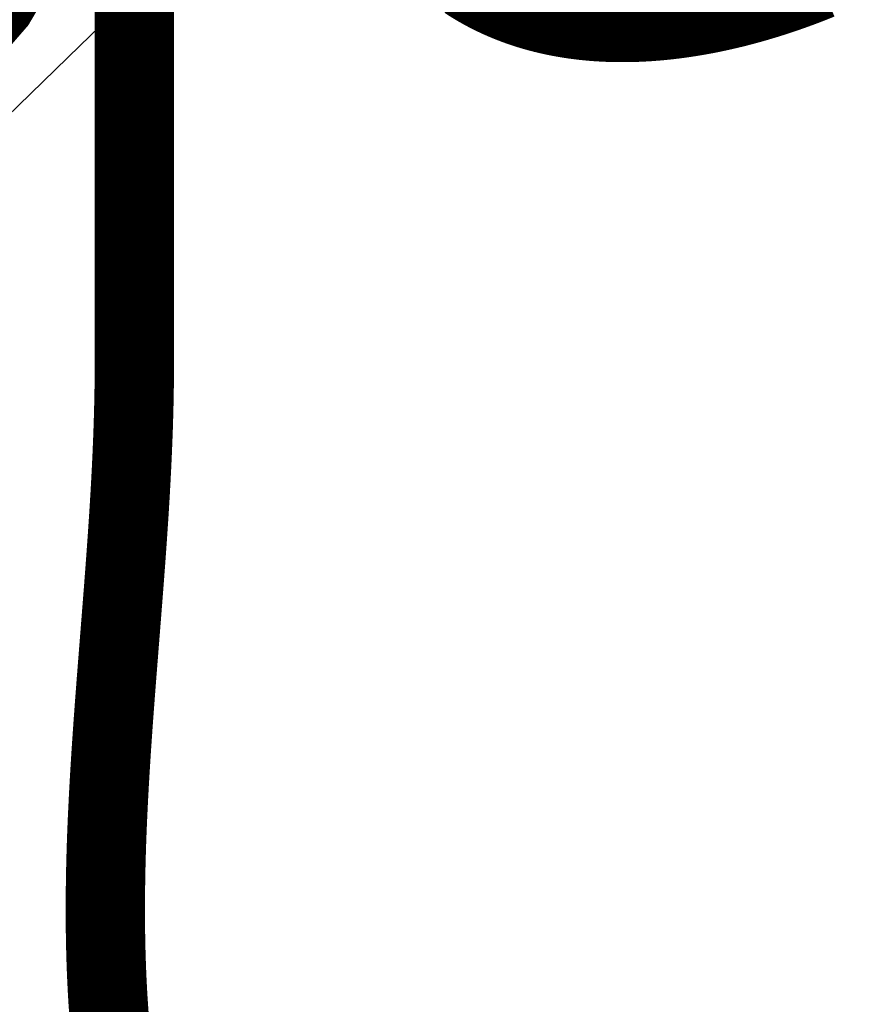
# Model space of a CAD drawing. Header units: metres. Extents: x 149734 to 159069, y 372625 to 380601.
# Tile 15 of 30: x 157364 to 157405, y 376043 to 376092. Entities that reach past the tile are written whole.
import ezdxf

# ---------------------------------------------------------------- set-up
doc = ezdxf.new("R2010")
doc.units = ezdxf.units.M
doc.header["$MEASUREMENT"] = 0
doc.layers.add('Beeklopen', color=7, linetype='Continuous', true_color=0x5291a5)
doc.layers.add('Beeklopen 1900', color=6, linetype='Continuous')

msp = doc.modelspace()

# ---------------------------------------------------------------- linework, layer by layer
at = {"layer": 'Beeklopen', "const_width": 3.9}
for points in [[(157358.356, 376087.347), (157362.868, 376092.566), (157366.382, 376098.525)], [(157368.551, 376041.285), (157368.535, 376041.448), (157368.52, 376041.611), (157368.505, 376041.774), (157368.49, 376041.938), (157368.476, 376042.101), (157368.462, 376042.264), (157368.449, 376042.427), (157368.436, 376042.59), (157368.424, 376042.754), (157368.412, 376042.917), (157368.401, 376043.081), (157368.39, 376043.244), (157368.379, 376043.407), (157368.369, 376043.571), (157368.359, 376043.734), (157368.35, 376043.898), (157368.341, 376044.062), (157368.333, 376044.225), (157368.325, 376044.389), (157368.317, 376044.553), (157368.31, 376044.717), (157368.303, 376044.88), (157368.296, 376045.044), (157368.29, 376045.208), (157368.285, 376045.372), (157368.279, 376045.536), (157368.275, 376045.7), (157368.27, 376045.864), (157368.266, 376046.028), (157368.262, 376046.192), (157368.259, 376046.356), (157368.256, 376046.52), (157368.253, 376046.684), (157368.251, 376046.848), (157368.249, 376047.013), (157368.247, 376047.177), (157368.246, 376047.341), (157368.245, 376047.505), (157368.244, 376047.67), (157368.244, 376047.834), (157368.244, 376047.999), (157368.244, 376048.163), (157368.245, 376048.327), (157368.246, 376048.492), (157368.247, 376048.656), (157368.249, 376048.821), (157368.251, 376048.985), (157368.253, 376049.15), (157368.255, 376049.315), (157368.258, 376049.479), (157368.261, 376049.644), (157368.264, 376049.809), (157368.268, 376049.973), (157368.272, 376050.138), (157368.276, 376050.303), (157368.28, 376050.468), (157368.285, 376050.632), (157368.29, 376050.797), (157368.295, 376050.962), (157368.3, 376051.127), (157368.306, 376051.292), (157368.312, 376051.457), (157368.318, 376051.622), (157368.325, 376051.787), (157368.331, 376051.952), (157368.338, 376052.117), (157368.345, 376052.282), (157368.352, 376052.447), (157368.36, 376052.612), (157368.368, 376052.777), (157368.384, 376053.107), (157368.4, 376053.438), (157368.418, 376053.768), (157368.436, 376054.098), (157368.455, 376054.429), (157368.475, 376054.76), (157368.495, 376055.09), (157368.516, 376055.421), (157368.537, 376055.752), (157368.559, 376056.083), (157368.582, 376056.413), (157368.605, 376056.744), (157368.628, 376057.075), (157368.652, 376057.406), (157368.676, 376057.738), (157368.701, 376058.069), (157368.726, 376058.4), (157368.751, 376058.731), (157368.776, 376059.062), (157368.802, 376059.394), (157368.854, 376060.056), (157368.906, 376060.719), (157369.011, 376062.045), (157369.063, 376062.708), (157369.115, 376063.371), (157369.141, 376063.702), (157369.166, 376064.034), (157369.191, 376064.365), (157369.216, 376064.696), (157369.241, 376065.028), (157369.265, 376065.359), (157369.289, 376065.691), (157369.312, 376066.022), (157369.335, 376066.354), (157369.357, 376066.685), (157369.379, 376067.016), (157369.401, 376067.348), (157369.422, 376067.679), (157369.442, 376068.01), (157369.462, 376068.341), (157369.48, 376068.673), (157369.499, 376069.004), (157369.516, 376069.335), (157369.533, 376069.666), (157369.549, 376069.997), (157369.557, 376070.163), (157369.564, 376070.328), (157369.571, 376070.494), (157369.578, 376070.659), (157369.585, 376070.824), (157369.592, 376070.99), (157369.598, 376071.155), (157369.604, 376071.321), (157369.61, 376071.486), (157369.616, 376071.652), (157369.621, 376071.817), (157369.626, 376071.982), (157369.631, 376072.148), (157369.636, 376072.313), (157369.64, 376072.478), (157369.644, 376072.644), (157369.648, 376072.809), (157369.652, 376072.974), (157369.655, 376073.139), (157369.658, 376073.304), (157369.661, 376073.47), (157369.663, 376073.635), (157369.665, 376073.8), (157369.667, 376073.965), (157369.669, 376074.13), (157369.67, 376074.295), (157369.671, 376074.461), (157369.671, 376074.626), (157369.672, 376074.791), (157369.672, 376074.832), (157369.672, 376074.853), (157369.672, 376074.858), (157369.672, 376074.859), (157369.672, 376074.86), (157369.672, 376074.862), (157369.672, 376074.868), (157369.672, 376074.918), (157369.672, 376075.118), (157369.672, 376076.72), (157369.672, 376083.127), (157369.672, 376095.942)], [(157385.989, 376093.666), (157386.038, 376093.634), (157386.086, 376093.602), (157386.135, 376093.571), (157386.184, 376093.54), (157386.233, 376093.509), (157386.282, 376093.478), (157386.332, 376093.448), (157386.381, 376093.417), (157386.431, 376093.388), (157386.481, 376093.358), (157386.53, 376093.329), (157386.58, 376093.299), (157386.63, 376093.271), (157386.681, 376093.242), (157386.731, 376093.214), (157386.781, 376093.186), (157386.832, 376093.158), (157386.882, 376093.13), (157386.933, 376093.103), (157386.984, 376093.076), (157387.035, 376093.049), (157387.086, 376093.023), (157387.137, 376092.997), (157387.189, 376092.971), (157387.24, 376092.945), (157387.292, 376092.92), (157387.343, 376092.894), (157387.395, 376092.869), (157387.447, 376092.845), (157387.499, 376092.82), (157387.551, 376092.796), (157387.603, 376092.772), (157387.656, 376092.748), (157387.708, 376092.725), (157387.761, 376092.702), (157387.813, 376092.679), (157387.866, 376092.656), (157387.919, 376092.634), (157387.972, 376092.612), (157388.025, 376092.59), (157388.078, 376092.568), (157388.132, 376092.546), (157388.185, 376092.525), (157388.238, 376092.504), (157388.292, 376092.484), (157388.346, 376092.463), (157388.399, 376092.443), (157388.453, 376092.423), (157388.507, 376092.403), (157388.561, 376092.384), (157388.616, 376092.364), (157388.67, 376092.345), (157388.724, 376092.327), (157388.779, 376092.308), (157388.833, 376092.29), (157388.888, 376092.272), (157388.943, 376092.254), (157388.997, 376092.237), (157389.052, 376092.219), (157389.107, 376092.202), (157389.162, 376092.185), (157389.218, 376092.169), (157389.273, 376092.152), (157389.328, 376092.136), (157389.384, 376092.12), (157389.439, 376092.105), (157389.495, 376092.089), (157389.551, 376092.074), (157389.606, 376092.059), (157389.662, 376092.044), (157389.718, 376092.03), (157389.774, 376092.015), (157389.831, 376092.001), (157389.887, 376091.988), (157389.943, 376091.974), (157389.999, 376091.961), (157390.056, 376091.948), (157390.113, 376091.935), (157390.169, 376091.922), (157390.226, 376091.909), (157390.283, 376091.897), (157390.34, 376091.885), (157390.397, 376091.874), (157390.454, 376091.862), (157390.511, 376091.851), (157390.568, 376091.84), (157390.625, 376091.829), (157390.682, 376091.818), (157390.74, 376091.808), (157390.797, 376091.797), (157390.855, 376091.787), (157390.912, 376091.778), (157390.97, 376091.768), (157391.028, 376091.759), (157391.086, 376091.75), (157391.144, 376091.741), (157391.202, 376091.732), (157391.26, 376091.724), (157391.318, 376091.715), (157391.376, 376091.707), (157391.434, 376091.7), (157391.493, 376091.692), (157391.551, 376091.685), (157391.609, 376091.678), (157391.668, 376091.671), (157391.726, 376091.664), (157391.785, 376091.657), (157391.844, 376091.651), (157391.902, 376091.645), (157391.961, 376091.639), (157392.02, 376091.633), (157392.079, 376091.628), (157392.138, 376091.623), (157392.197, 376091.618), (157392.256, 376091.613), (157392.315, 376091.608), (157392.375, 376091.604), (157392.434, 376091.6), (157392.493, 376091.596), (157392.553, 376091.592), (157392.612, 376091.588), (157392.672, 376091.585), (157392.731, 376091.582), (157392.791, 376091.579), (157392.85, 376091.576), (157392.91, 376091.573), (157392.97, 376091.571), (157393.03, 376091.569), (157393.09, 376091.567), (157393.15, 376091.565), (157393.21, 376091.563), (157393.33, 376091.561), (157393.45, 376091.559), (157393.57, 376091.558), (157393.691, 376091.558), (157393.812, 376091.559), (157393.933, 376091.56), (157394.054, 376091.562), (157394.175, 376091.565), (157394.296, 376091.569), (157394.418, 376091.573), (157394.54, 376091.578), (157394.662, 376091.584), (157394.784, 376091.591), (157394.906, 376091.598), (157395.028, 376091.607), (157395.15, 376091.616), (157395.273, 376091.625), (157395.395, 376091.636), (157395.518, 376091.647), (157395.641, 376091.658), (157395.764, 376091.671), (157395.887, 376091.684), (157396.01, 376091.698), (157396.133, 376091.713), (157396.256, 376091.728), (157396.379, 376091.744), (157396.503, 376091.761), (157396.626, 376091.778), (157396.75, 376091.796), (157396.873, 376091.815), (157396.997, 376091.834), (157397.12, 376091.854), (157397.244, 376091.875), (157397.368, 376091.896), (157397.491, 376091.918), (157397.615, 376091.941), (157397.739, 376091.964), (157397.862, 376091.988), (157397.986, 376092.013), (157398.11, 376092.038), (157398.234, 376092.064), (157398.357, 376092.091), (157398.481, 376092.118), (157398.605, 376092.145), (157398.729, 376092.174), (157398.852, 376092.203), (157398.976, 376092.232), (157399.1, 376092.262), (157399.223, 376092.293), (157399.347, 376092.324), (157399.47, 376092.356), (157399.594, 376092.389), (157399.717, 376092.422), (157399.84, 376092.455), (157399.963, 376092.49), (157400.087, 376092.524), (157400.21, 376092.56), (157400.333, 376092.596), (157400.455, 376092.632), (157400.578, 376092.669), (157400.701, 376092.707), (157400.824, 376092.745), (157400.946, 376092.783), (157401.068, 376092.822), (157401.191, 376092.862), (157401.313, 376092.902), (157401.435, 376092.943), (157401.557, 376092.984), (157401.678, 376093.026), (157401.8, 376093.068), (157401.921, 376093.111), (157402.043, 376093.154), (157402.164, 376093.197), (157402.285, 376093.242), (157402.406, 376093.286), (157402.526, 376093.331), (157402.647, 376093.377), (157402.767, 376093.423), (157402.887, 376093.47), (157403.007, 376093.517), (157403.127, 376093.564), (157403.246, 376093.612), (157403.365, 376093.66)]]:
    msp.add_lwpolyline(points, dxfattribs=at)
at = {"layer": 'Beeklopen 1900'}
msp.add_lwpolyline([(157360.94, 376084.534), (157366.996, 376090.407), (157379.148, 376102.194)], dxfattribs=at)

doc.saveas('drawing.dxf')
